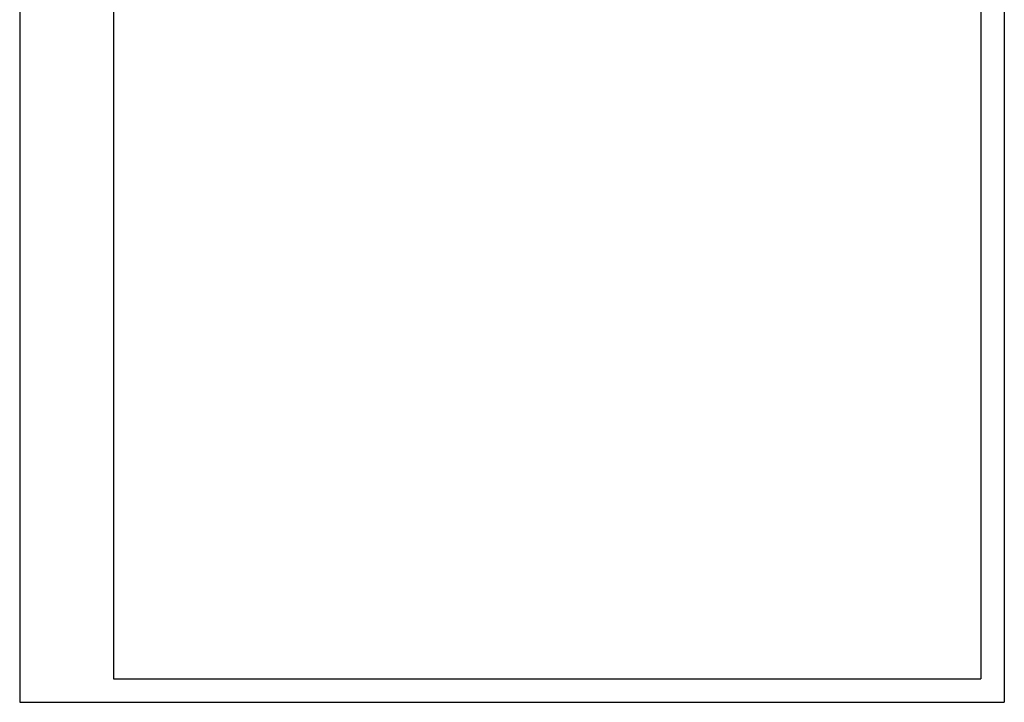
# Paper-space layout 'LEG-GEO DIN-A4' of a CAD drawing. Header units: metres. Extents: x 0 to 210, y 0 to 297.
# Tile 1 of 7: x 0 to 210, y 0 to 146. Entities that reach past the tile are written whole.
import ezdxf

# ---------------------------------------------------------------- set-up
doc = ezdxf.new("R2010")
doc.units = ezdxf.units.M
doc.layers.add('ZZ_LAYOUT', color=2, linetype='Continuous')

# ---------------------------------------------------------------- blocks, each defined once
blk = doc.blocks.new('LTV_A4')
at = {"color": 2}
for p, q in [((0, 297), (0, 0)), ((210, 297), (210, 0)), ((0, 0), (210, 0))]:
    blk.add_line(p, q, dxfattribs=at)
at = {"color": 5}
for p, q in [((20, 292), (20, 5)), ((205, 292), (205, 5)), ((20, 5), (205, 5))]:
    blk.add_line(p, q, dxfattribs=at)

psp = doc.layouts.new('LEG-GEO DIN-A4')

# ---------------------------------------------------------------- block references
at = {"layer": 'ZZ_LAYOUT'}
psp.add_blockref('LTV_A4', (0, 0), dxfattribs=at)

doc.saveas('drawing.dxf')
